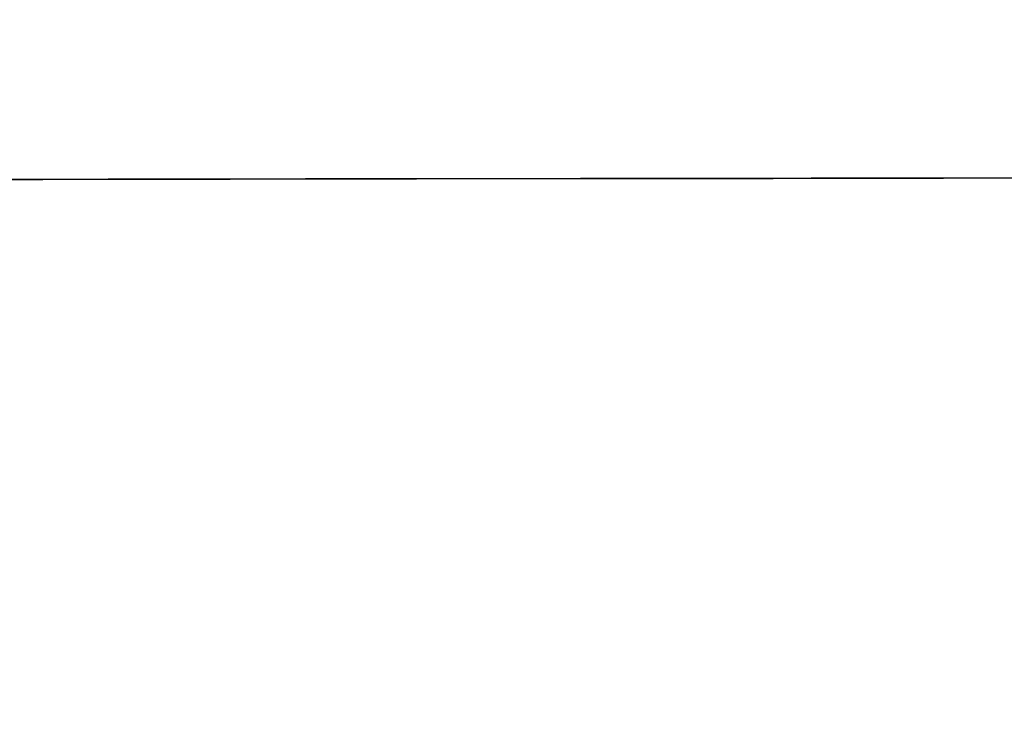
# Model space of a CAD drawing. Header units: millimetres. Extents: x -2852 to 102, y -106 to 97.
# Tile 221 of 256: x -411 to -390, y -12 to 3. Entities that reach past the tile are written whole.
import ezdxf

# ---------------------------------------------------------------- set-up
doc = ezdxf.new("R2010")
doc.units = ezdxf.units.MM
doc.header["$MEASUREMENT"] = 0
doc.layers.add('Predefinito', color=5, linetype='Continuous')

msp = doc.modelspace()

# ---------------------------------------------------------------- linework, layer by layer
at = {"layer": 'Predefinito', "extrusion": (-0.001367, 0.999999, 0)}
for points in [[(64.272, 1026.299), (114.855, 933.904), (131.997, 904.448), (149.724, 875.343), (169.253, 844.957), (190.093, 814.542), (200.992, 799.478), (212.179, 784.626), (223.646, 770.047), (235.446, 755.736), (247.449, 741.9), (259.829, 728.401), (272.338, 715.565), (278.747, 709.301), (285.266, 703.152), (291.702, 697.297), (298.249, 691.567), (304.909, 685.97), (311.688, 680.516), (318.347, 675.397), (325.123, 670.432), (332.018, 665.636), (339.035, 661.02), (345.91, 656.757), (352.902, 652.689), (360.013, 648.829), (367.24, 645.193), (374.335, 641.909), (381.535, 638.866), (385.173, 637.439), (388.837, 636.079), (392.525, 634.787), (396.238, 633.565), (400.428, 632.282), (404.645, 631.09), (408.887, 629.991), (413.15, 628.985), (417.184, 628.121), (421.235, 627.339), (425.301, 626.637), (429.381, 626.015), (433.444, 625.477), (437.517, 625.017), (441.597, 624.634), (445.685, 624.328), (449.777, 624.098), (453.873, 623.942), (457.972, 623.861), (462.071, 623.853), (470.244, 624.051), (478.406, 624.529), (486.547, 625.279), (494.66, 626.292), (502.73, 627.558), (510.756, 629.072), (518.735, 630.826), (526.659, 632.811), (534.488, 635.012), (542.253, 637.429), (549.95, 640.057), (557.573, 642.89), (565.032, 645.886), (572.41, 649.073), (579.705, 652.448), (586.913, 656.005), (593.875, 659.66), (600.745, 663.485), (607.519, 667.477), (614.191, 671.637), (620.341, 675.681), (626.394, 679.871), (632.344, 684.206), (638.185, 688.686), (645.582, 694.709), (652.775, 700.974), (656.585, 704.469), (660.331, 708.031), (664.013, 711.66), (667.63, 715.354), (674.543, 722.79), (681.203, 730.452), (687.557, 738.254), (693.673, 746.245), (699.554, 754.398), (705.219, 762.705), (710.715, 771.198), (716.021, 779.808), (721.257, 788.694), (726.337, 797.672), (736.107, 815.841), (791.425, 926.067), (803.138, 947.605), (815.813, 969.545), (839.302, 1007.397), (842.429, 1012.752), (843.86, 1015.323), (845.243, 1017.918), (846.485, 1020.37), (847.665, 1022.852), (848.653, 1025.096), (849.119, 1026.23), (849.565, 1027.372)], [(64.272, 1026.299), (114.855, 933.904), (131.997, 904.448), (149.724, 875.343), (169.253, 844.957), (190.093, 814.542), (200.992, 799.478), (212.179, 784.626), (223.646, 770.047), (235.446, 755.736), (247.449, 741.9), (259.829, 728.401), (272.338, 715.565), (278.747, 709.301), (285.266, 703.152), (291.702, 697.297), (298.249, 691.567), (304.909, 685.97), (311.688, 680.516), (318.347, 675.397), (325.123, 670.432), (332.018, 665.636), (339.035, 661.02), (345.91, 656.757), (352.902, 652.689), (360.013, 648.829), (367.24, 645.193), (374.335, 641.909), (381.535, 638.866), (385.173, 637.439), (388.837, 636.079), (392.525, 634.787), (396.238, 633.565), (400.428, 632.282), (404.645, 631.09), (408.887, 629.991), (413.15, 628.985), (417.184, 628.121), (421.235, 627.339), (425.301, 626.637), (429.381, 626.015), (433.444, 625.477), (437.517, 625.017), (441.597, 624.634), (445.685, 624.328), (449.777, 624.098), (453.873, 623.942), (457.972, 623.861), (462.071, 623.853), (470.244, 624.051), (478.406, 624.529), (486.547, 625.279), (494.66, 626.292), (502.73, 627.558), (510.756, 629.072), (518.735, 630.826), (526.659, 632.811), (534.488, 635.012), (542.253, 637.429), (549.95, 640.057), (557.573, 642.89), (565.032, 645.886), (572.41, 649.073), (579.705, 652.448), (586.913, 656.005), (593.875, 659.66), (600.745, 663.485), (607.519, 667.477), (614.191, 671.637), (620.341, 675.681), (626.394, 679.871), (632.344, 684.206), (638.185, 688.686), (645.582, 694.709), (652.775, 700.974), (656.585, 704.469), (660.331, 708.031), (664.013, 711.66), (667.63, 715.354), (674.543, 722.79), (681.203, 730.452), (687.557, 738.254), (693.673, 746.245), (699.554, 754.398), (705.219, 762.705), (710.715, 771.198), (716.021, 779.808), (721.257, 788.694), (726.337, 797.672), (736.107, 815.841), (791.425, 926.067), (803.138, 947.605), (815.813, 969.545), (839.302, 1007.397), (842.429, 1012.752), (843.86, 1015.323), (845.243, 1017.918), (846.485, 1020.37), (847.665, 1022.852), (848.653, 1025.096), (849.119, 1026.23), (849.565, 1027.372)], [(57.948, 1023.296), (108.593, 930.777), (125.793, 901.207), (143.591, 871.968), (163.214, 841.419), (184.171, 810.81), (195.139, 795.638), (206.404, 780.669), (217.96, 765.964), (229.86, 751.517), (241.976, 737.536), (254.485, 723.881), (267.139, 710.878), (273.629, 704.526), (280.235, 698.285), (286.762, 692.338), (293.407, 686.511), (300.173, 680.815), (307.066, 675.259), (313.845, 670.037), (320.75, 664.967), (327.784, 660.062), (334.95, 655.335), (341.982, 650.963), (349.143, 646.784), (356.435, 642.812), (363.858, 639.064), (371.156, 635.672), (378.573, 632.523), (382.326, 631.044), (386.108, 629.633), (389.918, 628.291), (393.756, 627.02), (398.09, 625.684), (402.453, 624.442), (406.839, 623.297), (411.248, 622.248), (415.418, 621.348), (419.605, 620.531), (423.806, 619.798), (428.02, 619.149), (432.216, 618.586), (436.42, 618.103), (440.632, 617.701), (444.848, 617.378), (449.069, 617.134), (453.292, 616.966), (457.516, 616.876), (461.739, 616.861), (470.154, 617.052), (478.552, 617.531), (486.923, 618.289), (495.259, 619.317), (503.545, 620.606), (511.782, 622.148), (519.964, 623.935), (528.086, 625.958), (536.107, 628.202), (544.059, 630.666), (551.938, 633.345), (559.739, 636.234), (567.369, 639.288), (574.915, 642.537), (582.375, 645.977), (589.745, 649.604), (596.864, 653.33), (603.889, 657.23), (610.816, 661.303), (617.641, 665.546), (623.934, 669.674), (630.13, 673.951), (636.223, 678.379), (642.209, 682.958), (649.793, 689.117), (657.17, 695.526), (661.077, 699.1), (664.919, 702.744), (668.695, 706.456), (672.403, 710.234), (679.487, 717.834), (686.307, 725.662), (692.807, 733.624), (699.057, 741.771), (705.058, 750.073), (710.831, 758.52), (716.422, 767.144), (721.811, 775.874), (727.119, 784.869), (732.261, 793.943), (742.124, 812.264), (797.421, 922.454), (809.049, 943.855), (821.615, 965.629), (845.1, 1003.476), (848.324, 1008.976), (851.271, 1014.359), (852.592, 1016.949), (853.866, 1019.604), (854.952, 1022.041), (855.472, 1023.29), (855.975, 1024.56)], [(57.948, 1023.296), (108.593, 930.777), (125.793, 901.207), (143.591, 871.968), (163.214, 841.419), (184.171, 810.81), (195.139, 795.638), (206.404, 780.669), (217.96, 765.964), (229.86, 751.517), (241.976, 737.536), (254.485, 723.881), (267.139, 710.878), (273.629, 704.526), (280.235, 698.285), (286.762, 692.338), (293.407, 686.511), (300.173, 680.815), (307.066, 675.259), (313.845, 670.037), (320.75, 664.967), (327.784, 660.062), (334.95, 655.335), (341.982, 650.963), (349.143, 646.784), (356.435, 642.812), (363.858, 639.064), (371.156, 635.672), (378.573, 632.523), (382.326, 631.044), (386.108, 629.633), (389.918, 628.291), (393.756, 627.02), (398.09, 625.684), (402.453, 624.442), (406.839, 623.297), (411.248, 622.248), (415.418, 621.348), (419.605, 620.531), (423.806, 619.798), (428.02, 619.149), (432.216, 618.586), (436.42, 618.103), (440.632, 617.701), (444.848, 617.378), (449.069, 617.134), (453.292, 616.966), (457.516, 616.876), (461.739, 616.861), (470.154, 617.052), (478.552, 617.531), (486.923, 618.289), (495.259, 619.317), (503.545, 620.606), (511.782, 622.148), (519.964, 623.935), (528.086, 625.958), (536.107, 628.202), (544.059, 630.666), (551.938, 633.345), (559.739, 636.234), (567.369, 639.288), (574.915, 642.537), (582.375, 645.977), (589.745, 649.604), (596.864, 653.33), (603.889, 657.23), (610.816, 661.303), (617.641, 665.546), (623.934, 669.674), (630.13, 673.951), (636.223, 678.379), (642.209, 682.958), (649.793, 689.117), (657.17, 695.526), (661.077, 699.1), (664.919, 702.744), (668.695, 706.456), (672.403, 710.234), (679.487, 717.834), (686.307, 725.662), (692.807, 733.624), (699.057, 741.771), (705.058, 750.073), (710.831, 758.52), (716.422, 767.144), (721.811, 775.874), (727.119, 784.869), (732.261, 793.943), (742.124, 812.264), (797.421, 922.454), (809.049, 943.855), (821.615, 965.629), (845.1, 1003.476), (848.324, 1008.976), (851.271, 1014.359), (852.592, 1016.949), (853.866, 1019.604), (854.952, 1022.041), (855.472, 1023.29), (855.975, 1024.56)], [(849.691, 1027.529), (849.25, 1026.387), (848.776, 1025.227), (847.734, 1022.851), (846.573, 1020.407), (845.305, 1017.901), (843.939, 1015.338), (842.485, 1012.724), (839.352, 1007.359), (811.833, 962.685), (799.482, 940.88), (788.035, 919.481), (738.069, 819.479), (728.276, 801.056), (718.13, 783.218), (712.87, 774.526), (707.454, 765.991), (701.86, 757.614), (696.067, 749.4), (690.051, 741.351), (683.791, 733.471), (677.263, 725.762), (670.445, 718.229), (663.316, 710.874), (659.627, 707.264), (655.852, 703.7), (651.987, 700.182), (648.031, 696.711), (643.979, 693.287), (639.83, 689.91), (633.941, 685.329), (627.868, 680.846), (621.618, 676.472), (615.201, 672.212), (608.623, 668.076), (601.891, 664.072), (595.015, 660.207), (588, 656.491), (580.856, 652.931), (573.589, 649.535), (566.207, 646.311), (558.719, 643.268), (551.131, 640.414), (543.451, 637.756), (535.687, 635.304), (527.846, 633.065), (519.937, 631.047), (511.966, 629.258), (503.942, 627.707), (495.872, 626.402), (487.764, 625.351), (479.625, 624.561), (471.464, 624.042), (463.287, 623.802), (459.195, 623.788), (455.103, 623.847), (451.01, 623.98), (446.918, 624.188), (442.829, 624.471), (438.742, 624.831), (434.659, 625.268), (430.581, 625.785), (426.508, 626.381), (422.443, 627.058), (418.385, 627.816), (414.335, 628.658), (410.296, 629.583), (406.266, 630.593), (402.249, 631.69), (398.243, 632.873), (394.569, 634.039), (390.906, 635.278), (387.255, 636.59), (383.615, 637.973), (379.988, 639.427), (376.372, 640.95), (369.177, 644.199), (362.032, 647.713), (354.937, 651.484), (347.894, 655.503), (340.903, 659.761), (333.966, 664.252), (327.084, 668.966), (320.256, 673.895), (313.486, 679.031), (306.773, 684.365), (300.118, 689.89), (293.523, 695.597), (286.989, 701.478), (280.516, 707.524), (274.106, 713.727), (261.477, 726.573), (249.111, 739.949), (237.015, 753.788), (225.197, 768.025), (213.667, 782.594), (202.431, 797.427), (191.497, 812.46), (170.571, 842.859), (150.952, 873.26), (132.705, 903.136), (115.895, 931.956), (64.308, 1026.1)], [(849.691, 1027.529), (849.25, 1026.387), (848.776, 1025.227), (847.734, 1022.851), (846.573, 1020.407), (845.305, 1017.901), (843.939, 1015.338), (842.485, 1012.724), (839.352, 1007.359), (811.833, 962.685), (799.482, 940.88), (788.035, 919.481), (738.069, 819.479), (728.276, 801.056), (718.13, 783.218), (712.87, 774.526), (707.454, 765.991), (701.86, 757.614), (696.067, 749.4), (690.051, 741.351), (683.791, 733.471), (677.263, 725.762), (670.445, 718.229), (663.316, 710.874), (659.627, 707.264), (655.852, 703.7), (651.987, 700.182), (648.031, 696.711), (643.979, 693.287), (639.83, 689.91), (633.941, 685.329), (627.868, 680.846), (621.618, 676.472), (615.201, 672.212), (608.623, 668.076), (601.891, 664.072), (595.015, 660.207), (588, 656.491), (580.856, 652.931), (573.589, 649.535), (566.207, 646.311), (558.719, 643.268), (551.131, 640.414), (543.451, 637.756), (535.687, 635.304), (527.846, 633.065), (519.937, 631.047), (511.966, 629.258), (503.942, 627.707), (495.872, 626.402), (487.764, 625.351), (479.625, 624.561), (471.464, 624.042), (463.287, 623.802), (459.195, 623.788), (455.103, 623.847), (451.01, 623.98), (446.918, 624.188), (442.829, 624.471), (438.742, 624.831), (434.659, 625.268), (430.581, 625.785), (426.508, 626.381), (422.443, 627.058), (418.385, 627.816), (414.335, 628.658), (410.296, 629.583), (406.266, 630.593), (402.249, 631.69), (398.243, 632.873), (394.569, 634.039), (390.906, 635.278), (387.255, 636.59), (383.615, 637.973), (379.988, 639.427), (376.372, 640.95), (369.177, 644.199), (362.032, 647.713), (354.937, 651.484), (347.894, 655.503), (340.903, 659.761), (333.966, 664.252), (327.084, 668.966), (320.256, 673.895), (313.486, 679.031), (306.773, 684.365), (300.118, 689.89), (293.523, 695.597), (286.989, 701.478), (280.516, 707.524), (274.106, 713.727), (261.477, 726.573), (249.111, 739.949), (237.015, 753.788), (225.197, 768.025), (213.667, 782.594), (202.431, 797.427), (191.497, 812.46), (170.571, 842.859), (150.952, 873.26), (132.705, 903.136), (115.895, 931.956), (64.308, 1026.1)], [(70.595, 1029.301), (121.118, 937.031), (138.202, 907.69), (155.856, 878.718), (175.293, 848.496), (196.016, 818.274), (206.845, 803.318), (217.953, 788.583), (229.332, 774.129), (241.031, 759.954), (252.923, 746.264), (265.174, 732.922), (277.537, 720.252), (283.865, 714.077), (290.297, 708.019), (296.642, 702.257), (303.091, 696.622), (309.645, 691.124), (316.31, 685.773), (322.85, 680.757), (329.497, 675.898), (336.253, 671.21), (343.119, 666.705), (349.838, 662.552), (356.661, 658.594), (363.59, 654.846), (370.622, 651.322), (377.513, 648.146), (384.496, 645.208), (388.02, 643.834), (391.566, 642.525), (395.133, 641.283), (398.721, 640.11), (402.767, 638.88), (406.838, 637.738), (410.934, 636.685), (415.053, 635.721), (418.95, 634.895), (422.865, 634.146), (426.796, 633.475), (430.741, 632.882), (434.672, 632.369), (438.613, 631.931), (442.563, 631.567), (446.521, 631.278), (450.485, 631.062), (454.455, 630.918), (458.428, 630.846), (462.403, 630.845), (470.334, 631.051), (478.259, 631.528), (486.171, 632.269), (494.061, 633.266), (501.914, 634.511), (509.731, 635.997), (517.505, 637.717), (525.231, 639.664), (532.869, 641.822), (540.447, 644.192), (547.962, 646.769), (555.408, 649.547), (562.695, 652.485), (569.905, 655.61), (577.035, 658.918), (584.081, 662.407), (590.887, 665.99), (597.602, 669.739), (604.222, 673.652), (610.741, 677.728), (616.749, 681.689), (622.658, 685.791), (628.465, 690.033), (634.162, 694.414), (641.371, 700.301), (648.381, 706.423), (652.093, 709.837), (655.743, 713.318), (659.332, 716.865), (662.858, 720.475), (669.599, 727.746), (676.099, 735.243), (682.307, 742.884), (688.289, 750.719), (694.05, 758.723), (699.608, 766.89), (705.008, 775.252), (710.231, 783.742), (715.395, 792.519), (720.413, 801.401), (730.09, 819.418), (785.429, 929.679), (797.228, 951.356), (810.011, 973.46), (833.503, 1011.318), (836.534, 1016.527), (837.904, 1019.002), (839.216, 1021.478), (840.378, 1023.791), (841.464, 1026.099), (842.355, 1028.15), (842.767, 1029.17), (843.154, 1030.183)], [(70.595, 1029.301), (121.118, 937.031), (138.202, 907.69), (155.856, 878.718), (175.293, 848.496), (196.016, 818.274), (206.845, 803.318), (217.953, 788.583), (229.332, 774.129), (241.031, 759.954), (252.923, 746.264), (265.174, 732.922), (277.537, 720.252), (283.865, 714.077), (290.297, 708.019), (296.642, 702.257), (303.091, 696.622), (309.645, 691.124), (316.31, 685.773), (322.85, 680.757), (329.497, 675.898), (336.253, 671.21), (343.119, 666.705), (349.838, 662.552), (356.661, 658.594), (363.59, 654.846), (370.622, 651.322), (377.513, 648.146), (384.496, 645.208), (388.02, 643.834), (391.566, 642.525), (395.133, 641.283), (398.721, 640.11), (402.767, 638.88), (406.838, 637.738), (410.934, 636.685), (415.053, 635.721), (418.95, 634.895), (422.865, 634.146), (426.796, 633.475), (430.741, 632.882), (434.672, 632.369), (438.613, 631.931), (442.563, 631.567), (446.521, 631.278), (450.485, 631.062), (454.455, 630.918), (458.428, 630.846), (462.403, 630.845), (470.334, 631.051), (478.259, 631.528), (486.171, 632.269), (494.061, 633.266), (501.914, 634.511), (509.731, 635.997), (517.505, 637.717), (525.231, 639.664), (532.869, 641.822), (540.447, 644.192), (547.962, 646.769), (555.408, 649.547), (562.695, 652.485), (569.905, 655.61), (577.035, 658.918), (584.081, 662.407), (590.887, 665.99), (597.602, 669.739), (604.222, 673.652), (610.741, 677.728), (616.749, 681.689), (622.658, 685.791), (628.465, 690.033), (634.162, 694.414), (641.371, 700.301), (648.381, 706.423), (652.093, 709.837), (655.743, 713.318), (659.332, 716.865), (662.858, 720.475), (669.599, 727.746), (676.099, 735.243), (682.307, 742.884), (688.289, 750.719), (694.05, 758.723), (699.608, 766.89), (705.008, 775.252), (710.231, 783.742), (715.395, 792.519), (720.413, 801.401), (730.09, 819.418), (785.429, 929.679), (797.228, 951.356), (810.011, 973.46), (833.503, 1011.318), (836.534, 1016.527), (837.904, 1019.002), (839.216, 1021.478), (840.378, 1023.791), (841.464, 1026.099), (842.355, 1028.15), (842.767, 1029.17), (843.154, 1030.183)], [(64.272, 1026.299), (114.855, 933.904), (131.997, 904.448), (149.724, 875.343), (169.253, 844.957), (190.093, 814.542), (200.992, 799.478), (212.179, 784.626), (223.646, 770.047), (235.446, 755.736), (247.449, 741.9), (259.829, 728.401), (272.338, 715.565), (278.747, 709.301), (285.266, 703.152), (291.702, 697.297), (298.249, 691.567), (304.909, 685.97), (311.688, 680.516), (318.347, 675.397), (325.123, 670.432), (332.018, 665.636), (339.035, 661.02), (345.91, 656.757), (352.902, 652.689), (360.013, 648.829), (367.24, 645.193), (374.335, 641.909), (381.535, 638.866), (385.173, 637.439), (388.837, 636.079), (392.525, 634.787), (396.238, 633.565), (400.428, 632.282), (404.645, 631.09), (408.887, 629.991), (413.15, 628.985), (417.184, 628.121), (421.235, 627.339), (425.301, 626.637), (429.381, 626.015), (433.444, 625.477), (437.517, 625.017), (441.597, 624.634), (445.685, 624.328), (449.777, 624.098), (453.873, 623.942), (457.972, 623.861), (462.071, 623.853), (470.244, 624.051), (478.406, 624.529), (486.547, 625.279), (494.66, 626.292), (502.73, 627.558), (510.756, 629.072), (518.735, 630.826), (526.659, 632.811), (534.488, 635.012), (542.253, 637.429), (549.95, 640.057), (557.573, 642.89), (565.032, 645.886), (572.41, 649.073), (579.705, 652.448), (586.913, 656.005), (593.875, 659.66), (600.745, 663.485), (607.519, 667.477), (614.191, 671.637), (620.341, 675.681), (626.394, 679.871), (632.344, 684.206), (638.185, 688.686), (645.582, 694.709), (652.775, 700.974), (656.585, 704.469), (660.331, 708.031), (664.013, 711.66), (667.63, 715.354), (674.543, 722.79), (681.203, 730.452), (687.557, 738.254), (693.673, 746.245), (699.554, 754.398), (705.219, 762.705), (710.715, 771.198), (716.021, 779.808), (721.257, 788.694), (726.337, 797.672), (736.107, 815.841), (791.425, 926.067), (803.138, 947.605), (815.813, 969.545), (839.302, 1007.397), (842.429, 1012.752), (843.86, 1015.323), (845.243, 1017.918), (846.485, 1020.37), (847.665, 1022.852), (848.653, 1025.096), (849.119, 1026.23), (849.565, 1027.372)], [(64.272, 1026.299), (114.855, 933.904), (131.997, 904.448), (149.724, 875.343), (169.253, 844.957), (190.093, 814.542), (200.992, 799.478), (212.179, 784.626), (223.646, 770.047), (235.446, 755.736), (247.449, 741.9), (259.829, 728.401), (272.338, 715.565), (278.747, 709.301), (285.266, 703.152), (291.702, 697.297), (298.249, 691.567), (304.909, 685.97), (311.688, 680.516), (318.347, 675.397), (325.123, 670.432), (332.018, 665.636), (339.035, 661.02), (345.91, 656.757), (352.902, 652.689), (360.013, 648.829), (367.24, 645.193), (374.335, 641.909), (381.535, 638.866), (385.173, 637.439), (388.837, 636.079), (392.525, 634.787), (396.238, 633.565), (400.428, 632.282), (404.645, 631.09), (408.887, 629.991), (413.15, 628.985), (417.184, 628.121), (421.235, 627.339), (425.301, 626.637), (429.381, 626.015), (433.444, 625.477), (437.517, 625.017), (441.597, 624.634), (445.685, 624.328), (449.777, 624.098), (453.873, 623.942), (457.972, 623.861), (462.071, 623.853), (470.244, 624.051), (478.406, 624.529), (486.547, 625.279), (494.66, 626.292), (502.73, 627.558), (510.756, 629.072), (518.735, 630.826), (526.659, 632.811), (534.488, 635.012), (542.253, 637.429), (549.95, 640.057), (557.573, 642.89), (565.032, 645.886), (572.41, 649.073), (579.705, 652.448), (586.913, 656.005), (593.875, 659.66), (600.745, 663.485), (607.519, 667.477), (614.191, 671.637), (620.341, 675.681), (626.394, 679.871), (632.344, 684.206), (638.185, 688.686), (645.582, 694.709), (652.775, 700.974), (656.585, 704.469), (660.331, 708.031), (664.013, 711.66), (667.63, 715.354), (674.543, 722.79), (681.203, 730.452), (687.557, 738.254), (693.673, 746.245), (699.554, 754.398), (705.219, 762.705), (710.715, 771.198), (716.021, 779.808), (721.257, 788.694), (726.337, 797.672), (736.107, 815.841), (791.425, 926.067), (803.138, 947.605), (815.813, 969.545), (839.302, 1007.397), (842.429, 1012.752), (843.86, 1015.323), (845.243, 1017.918), (846.485, 1020.37), (847.665, 1022.852), (848.653, 1025.096), (849.119, 1026.23), (849.565, 1027.372)]]:
    msp.add_lwpolyline(points, dxfattribs=at)
at = {"layer": 'Predefinito', "extrusion": (0.949673, 0.001298, 0.31324)}
msp.add_lwpolyline([(-4.033, 719.081), (-3.878, 719.083), (-3.721, 719.088), (-3.563, 719.097), (-3.404, 719.109), (-3.244, 719.125), (-3.083, 719.146), (-2.922, 719.17), (-2.76, 719.198), (-2.597, 719.23), (-2.434, 719.266), (-2.271, 719.306), (-2.107, 719.351), (-1.944, 719.4), (-1.781, 719.453), (-1.619, 719.511), (-1.457, 719.572), (-1.295, 719.638), (-1.135, 719.709), (-0.976, 719.784), (-0.818, 719.863), (-0.662, 719.946), (-0.507, 720.034), (-0.354, 720.126), (-0.203, 720.222), (-0.054, 720.322), (0.093, 720.426), (0.237, 720.534), (0.379, 720.646), (0.518, 720.762), (0.654, 720.882), (0.787, 721.005), (0.916, 721.131), (1.043, 721.261), (1.166, 721.394), (1.285, 721.53), (1.401, 721.669), (1.513, 721.81), (1.621, 721.955), (1.726, 722.101), (1.826, 722.25), (1.922, 722.401), (2.014, 722.555), (2.101, 722.709), (2.185, 722.866), (2.264, 723.024), (2.339, 723.183), (2.409, 723.343), (2.475, 723.504), (2.537, 723.666), (2.594, 723.829), (2.648, 723.992), (2.696, 724.155), (2.741, 724.318), (2.781, 724.481), (2.818, 724.644), (2.85, 724.807), (2.878, 724.969), (2.902, 725.131), (2.922, 725.292), (2.938, 725.452), (2.951, 725.611), (2.96, 725.769), (2.965, 725.925), (2.967, 726.081), (2.965, 726.236), (2.96, 726.393), (2.951, 726.551), (2.938, 726.71), (2.922, 726.87), (2.902, 727.031), (2.878, 727.192), (2.85, 727.355), (2.818, 727.517), (2.781, 727.68), (2.741, 727.844), (2.696, 728.007), (2.648, 728.17), (2.594, 728.333), (2.537, 728.496), (2.475, 728.658), (2.409, 728.819), (2.339, 728.979), (2.264, 729.138), (2.185, 729.296), (2.101, 729.452), (2.014, 729.607), (1.922, 729.76), (1.826, 729.911), (1.726, 730.06), (1.621, 730.207), (1.513, 730.351), (1.401, 730.493), (1.285, 730.632), (1.166, 730.768), (1.043, 730.901), (0.916, 731.031), (0.787, 731.157), (0.654, 731.28), (0.518, 731.4), (0.379, 731.515), (0.237, 731.627), (0.093, 731.735), (-0.054, 731.84), (-0.203, 731.94), (-0.354, 732.036), (-0.507, 732.128), (-0.662, 732.215), (-0.818, 732.299), (-0.976, 732.378), (-1.135, 732.453), (-1.295, 732.523), (-1.457, 732.589), (-1.619, 732.651), (-1.781, 732.709), (-1.944, 732.762), (-2.107, 732.811), (-2.271, 732.855), (-2.434, 732.896), (-2.597, 732.932), (-2.76, 732.964), (-2.922, 732.992), (-3.083, 733.016), (-3.244, 733.036), (-3.404, 733.053), (-3.563, 733.065), (-3.721, 733.074), (-3.878, 733.079), (-4.033, 733.081), (-4.189, 733.079), (-4.345, 733.074), (-4.503, 733.065), (-4.662, 733.053), (-4.822, 733.036), (-4.983, 733.016), (-5.145, 732.992), (-5.307, 732.964), (-5.47, 732.932), (-5.633, 732.896), (-5.796, 732.855), (-5.959, 732.811), (-6.123, 732.762), (-6.286, 732.709), (-6.448, 732.651), (-6.61, 732.589), (-6.771, 732.523), (-6.931, 732.453), (-7.091, 732.378), (-7.248, 732.299), (-7.405, 732.215), (-7.56, 732.128), (-7.713, 732.036), (-7.864, 731.94), (-8.013, 731.84), (-8.159, 731.735), (-8.304, 731.627), (-8.445, 731.515), (-8.584, 731.4), (-8.72, 731.28), (-8.853, 731.157), (-8.983, 731.031), (-9.11, 730.901), (-9.233, 730.768), (-9.352, 730.632), (-9.468, 730.493), (-9.58, 730.351), (-9.688, 730.207), (-9.792, 730.06), (-9.892, 729.911), (-9.988, 729.76), (-10.08, 729.607), (-10.168, 729.452), (-10.251, 729.296), (-10.33, 729.138), (-10.405, 728.979), (-10.476, 728.819), (-10.542, 728.658), (-10.604, 728.496), (-10.661, 728.333), (-10.714, 728.17), (-10.763, 728.007), (-10.808, 727.844), (-10.848, 727.68), (-10.884, 727.517), (-10.916, 727.355), (-10.945, 727.192), (-10.969, 727.031), (-10.989, 726.87), (-11.005, 726.71), (-11.018, 726.551), (-11.026, 726.393), (-11.032, 726.236), (-11.033, 726.081), (-11.032, 725.925), (-11.026, 725.769), (-11.018, 725.611), (-11.005, 725.452), (-10.989, 725.292), (-10.969, 725.131), (-10.945, 724.969), (-10.916, 724.807), (-10.884, 724.644), (-10.848, 724.481), (-10.808, 724.318), (-10.763, 724.155), (-10.714, 723.992), (-10.661, 723.829), (-10.604, 723.666), (-10.542, 723.504), (-10.476, 723.343), (-10.405, 723.183), (-10.33, 723.024), (-10.251, 722.866), (-10.168, 722.709), (-10.08, 722.555), (-9.988, 722.401), (-9.892, 722.25), (-9.792, 722.101), (-9.688, 721.955), (-9.58, 721.81), (-9.468, 721.669), (-9.352, 721.53), (-9.233, 721.394), (-9.11, 721.261), (-8.983, 721.131), (-8.853, 721.005), (-8.72, 720.882), (-8.584, 720.762), (-8.445, 720.646), (-8.304, 720.534), (-8.159, 720.426), (-8.013, 720.322), (-7.864, 720.222), (-7.713, 720.126), (-7.56, 720.034), (-7.405, 719.946), (-7.248, 719.863), (-7.091, 719.784), (-6.931, 719.709), (-6.771, 719.638), (-6.61, 719.572), (-6.448, 719.511), (-6.286, 719.453), (-6.123, 719.4), (-5.959, 719.351), (-5.796, 719.306), (-5.633, 719.266), (-5.47, 719.23), (-5.307, 719.198), (-5.145, 719.17), (-4.983, 719.146), (-4.822, 719.125), (-4.662, 719.109), (-4.503, 719.097), (-4.345, 719.088), (-4.189, 719.083), (-4.033, 719.081)], dxfattribs=at)
msp.add_lwpolyline([(-4.033, 719.081), (-3.878, 719.083), (-3.721, 719.088), (-3.563, 719.097), (-3.404, 719.109), (-3.244, 719.125), (-3.083, 719.146), (-2.922, 719.17), (-2.76, 719.198), (-2.597, 719.23), (-2.434, 719.266), (-2.271, 719.306), (-2.107, 719.351), (-1.944, 719.4), (-1.781, 719.453), (-1.619, 719.511), (-1.457, 719.572), (-1.295, 719.638), (-1.135, 719.709), (-0.976, 719.784), (-0.818, 719.863), (-0.662, 719.946), (-0.507, 720.034), (-0.354, 720.126), (-0.203, 720.222), (-0.054, 720.322), (0.093, 720.426), (0.237, 720.534), (0.379, 720.646), (0.518, 720.762), (0.654, 720.882), (0.787, 721.005), (0.916, 721.131), (1.043, 721.261), (1.166, 721.394), (1.285, 721.53), (1.401, 721.669), (1.513, 721.81), (1.621, 721.955), (1.726, 722.101), (1.826, 722.25), (1.922, 722.401), (2.014, 722.555), (2.101, 722.709), (2.185, 722.866), (2.264, 723.024), (2.339, 723.183), (2.409, 723.343), (2.475, 723.504), (2.537, 723.666), (2.594, 723.829), (2.648, 723.992), (2.696, 724.155), (2.741, 724.318), (2.781, 724.481), (2.818, 724.644), (2.85, 724.807), (2.878, 724.969), (2.902, 725.131), (2.922, 725.292), (2.938, 725.452), (2.951, 725.611), (2.96, 725.769), (2.965, 725.925), (2.967, 726.081), (2.965, 726.236), (2.96, 726.393), (2.951, 726.551), (2.938, 726.71), (2.922, 726.87), (2.902, 727.031), (2.878, 727.192), (2.85, 727.355), (2.818, 727.517), (2.781, 727.68), (2.741, 727.844), (2.696, 728.007), (2.648, 728.17), (2.594, 728.333), (2.537, 728.496), (2.475, 728.658), (2.409, 728.819), (2.339, 728.979), (2.264, 729.138), (2.185, 729.296), (2.101, 729.452), (2.014, 729.607), (1.922, 729.76), (1.826, 729.911), (1.726, 730.06), (1.621, 730.207), (1.513, 730.351), (1.401, 730.493), (1.285, 730.632), (1.166, 730.768), (1.043, 730.901), (0.916, 731.031), (0.787, 731.157), (0.654, 731.28), (0.518, 731.4), (0.379, 731.515), (0.237, 731.627), (0.093, 731.735), (-0.054, 731.84), (-0.203, 731.94), (-0.354, 732.036), (-0.507, 732.128), (-0.662, 732.215), (-0.818, 732.299), (-0.976, 732.378), (-1.135, 732.453), (-1.295, 732.523), (-1.457, 732.589), (-1.619, 732.651), (-1.781, 732.709), (-1.944, 732.762), (-2.107, 732.811), (-2.271, 732.855), (-2.434, 732.896), (-2.597, 732.932), (-2.76, 732.964), (-2.922, 732.992), (-3.083, 733.016), (-3.244, 733.036), (-3.404, 733.053), (-3.563, 733.065), (-3.721, 733.074), (-3.878, 733.079), (-4.033, 733.081), (-4.189, 733.079), (-4.345, 733.074), (-4.503, 733.065), (-4.662, 733.053), (-4.822, 733.036), (-4.983, 733.016), (-5.145, 732.992), (-5.307, 732.964), (-5.47, 732.932), (-5.633, 732.896), (-5.796, 732.855), (-5.959, 732.811), (-6.123, 732.762), (-6.286, 732.709), (-6.448, 732.651), (-6.61, 732.589), (-6.771, 732.523), (-6.931, 732.453), (-7.091, 732.378), (-7.248, 732.299), (-7.405, 732.215), (-7.56, 732.128), (-7.713, 732.036), (-7.864, 731.94), (-8.013, 731.84), (-8.159, 731.735), (-8.304, 731.627), (-8.445, 731.515), (-8.584, 731.4), (-8.72, 731.28), (-8.853, 731.157), (-8.983, 731.031), (-9.11, 730.901), (-9.233, 730.768), (-9.352, 730.632), (-9.468, 730.493), (-9.58, 730.351), (-9.688, 730.207), (-9.792, 730.06), (-9.892, 729.911), (-9.988, 729.76), (-10.08, 729.607), (-10.168, 729.452), (-10.251, 729.296), (-10.33, 729.138), (-10.405, 728.979), (-10.476, 728.819), (-10.542, 728.658), (-10.604, 728.496), (-10.661, 728.333), (-10.714, 728.17), (-10.763, 728.007), (-10.808, 727.844), (-10.848, 727.68), (-10.884, 727.517), (-10.916, 727.355), (-10.945, 727.192), (-10.969, 727.031), (-10.989, 726.87), (-11.005, 726.71), (-11.018, 726.551), (-11.026, 726.393), (-11.032, 726.236), (-11.033, 726.081), (-11.032, 725.925), (-11.026, 725.769), (-11.018, 725.611), (-11.005, 725.452), (-10.989, 725.292), (-10.969, 725.131), (-10.945, 724.969), (-10.916, 724.807), (-10.884, 724.644), (-10.848, 724.481), (-10.808, 724.318), (-10.763, 724.155), (-10.714, 723.992), (-10.661, 723.829), (-10.604, 723.666), (-10.542, 723.504), (-10.476, 723.343), (-10.405, 723.183), (-10.33, 723.024), (-10.251, 722.866), (-10.168, 722.709), (-10.08, 722.555), (-9.988, 722.401), (-9.892, 722.25), (-9.792, 722.101), (-9.688, 721.955), (-9.58, 721.81), (-9.468, 721.669), (-9.352, 721.53), (-9.233, 721.394), (-9.11, 721.261), (-8.983, 721.131), (-8.853, 721.005), (-8.72, 720.882), (-8.584, 720.762), (-8.445, 720.646), (-8.304, 720.534), (-8.159, 720.426), (-8.013, 720.322), (-7.864, 720.222), (-7.713, 720.126), (-7.56, 720.034), (-7.405, 719.946), (-7.248, 719.863), (-7.091, 719.784), (-6.931, 719.709), (-6.771, 719.638), (-6.61, 719.572), (-6.448, 719.511), (-6.286, 719.453), (-6.123, 719.4), (-5.959, 719.351), (-5.796, 719.306), (-5.633, 719.266), (-5.47, 719.23), (-5.307, 719.198), (-5.145, 719.17), (-4.983, 719.146), (-4.822, 719.125), (-4.662, 719.109), (-4.503, 719.097), (-4.345, 719.088), (-4.189, 719.083), (-4.033, 719.081)], dxfattribs=at)
at = {"layer": 'Predefinito', "extrusion": (0.935006, 0.001278, 0.354631)}
msp.add_lwpolyline([(-4.033, 725.906), (-3.878, 725.908), (-3.721, 725.913), (-3.563, 725.922), (-3.404, 725.934), (-3.244, 725.951), (-3.083, 725.971), (-2.922, 725.995), (-2.76, 726.023), (-2.597, 726.055), (-2.434, 726.091), (-2.271, 726.132), (-2.107, 726.176), (-1.944, 726.225), (-1.781, 726.278), (-1.619, 726.336), (-1.457, 726.397), (-1.295, 726.464), (-1.135, 726.534), (-0.976, 726.609), (-0.818, 726.688), (-0.662, 726.771), (-0.507, 726.859), (-0.354, 726.951), (-0.203, 727.047), (-0.054, 727.147), (0.093, 727.251), (0.237, 727.359), (0.379, 727.471), (0.518, 727.587), (0.654, 727.707), (0.787, 727.83), (0.916, 727.956), (1.043, 728.086), (1.166, 728.219), (1.285, 728.355), (1.401, 728.494), (1.513, 728.636), (1.621, 728.78), (1.726, 728.926), (1.826, 729.075), (1.922, 729.227), (2.014, 729.38), (2.101, 729.534), (2.185, 729.691), (2.264, 729.849), (2.339, 730.008), (2.409, 730.168), (2.475, 730.329), (2.537, 730.491), (2.594, 730.654), (2.648, 730.817), (2.696, 730.98), (2.741, 731.143), (2.781, 731.306), (2.818, 731.469), (2.85, 731.632), (2.878, 731.794), (2.902, 731.956), (2.922, 732.117), (2.938, 732.277), (2.951, 732.436), (2.96, 732.594), (2.965, 732.751), (2.967, 732.906), (2.965, 733.061), (2.96, 733.218), (2.951, 733.376), (2.938, 733.535), (2.922, 733.695), (2.902, 733.856), (2.878, 734.017), (2.85, 734.18), (2.818, 734.342), (2.781, 734.505), (2.741, 734.669), (2.696, 734.832), (2.648, 734.995), (2.594, 735.158), (2.537, 735.321), (2.475, 735.483), (2.409, 735.644), (2.339, 735.804), (2.264, 735.963), (2.185, 736.121), (2.101, 736.277), (2.014, 736.432), (1.922, 736.585), (1.826, 736.736), (1.726, 736.885), (1.621, 737.032), (1.513, 737.176), (1.401, 737.318), (1.285, 737.457), (1.166, 737.593), (1.043, 737.726), (0.916, 737.856), (0.787, 737.982), (0.654, 738.105), (0.518, 738.225), (0.379, 738.34), (0.237, 738.452), (0.093, 738.561), (-0.054, 738.665), (-0.203, 738.765), (-0.354, 738.861), (-0.507, 738.953), (-0.662, 739.04), (-0.818, 739.124), (-0.976, 739.203), (-1.135, 739.278), (-1.295, 739.348), (-1.457, 739.414), (-1.619, 739.476), (-1.781, 739.534), (-1.944, 739.587), (-2.107, 739.636), (-2.271, 739.68), (-2.434, 739.721), (-2.597, 739.757), (-2.76, 739.789), (-2.922, 739.817), (-3.083, 739.841), (-3.244, 739.861), (-3.404, 739.878), (-3.563, 739.89), (-3.721, 739.899), (-3.878, 739.904), (-4.033, 739.906), (-4.189, 739.904), (-4.345, 739.899), (-4.503, 739.89), (-4.662, 739.878), (-4.822, 739.861), (-4.983, 739.841), (-5.145, 739.817), (-5.307, 739.789), (-5.47, 739.757), (-5.633, 739.721), (-5.796, 739.68), (-5.959, 739.636), (-6.123, 739.587), (-6.286, 739.534), (-6.448, 739.476), (-6.61, 739.414), (-6.771, 739.348), (-6.931, 739.278), (-7.091, 739.203), (-7.248, 739.124), (-7.405, 739.04), (-7.56, 738.953), (-7.713, 738.861), (-7.864, 738.765), (-8.013, 738.665), (-8.159, 738.561), (-8.304, 738.452), (-8.445, 738.34), (-8.584, 738.225), (-8.72, 738.105), (-8.853, 737.982), (-8.983, 737.856), (-9.11, 737.726), (-9.233, 737.593), (-9.352, 737.457), (-9.468, 737.318), (-9.58, 737.176), (-9.688, 737.032), (-9.792, 736.885), (-9.892, 736.736), (-9.988, 736.585), (-10.08, 736.432), (-10.168, 736.277), (-10.251, 736.121), (-10.33, 735.963), (-10.405, 735.804), (-10.476, 735.644), (-10.542, 735.483), (-10.604, 735.321), (-10.661, 735.158), (-10.714, 734.995), (-10.763, 734.832), (-10.808, 734.669), (-10.848, 734.505), (-10.884, 734.342), (-10.916, 734.18), (-10.945, 734.017), (-10.969, 733.856), (-10.989, 733.695), (-11.005, 733.535), (-11.018, 733.376), (-11.026, 733.218), (-11.032, 733.061), (-11.033, 732.906), (-11.032, 732.751), (-11.026, 732.594), (-11.018, 732.436), (-11.005, 732.277), (-10.989, 732.117), (-10.969, 731.956), (-10.945, 731.794), (-10.916, 731.632), (-10.884, 731.469), (-10.848, 731.306), (-10.808, 731.143), (-10.763, 730.98), (-10.714, 730.817), (-10.661, 730.654), (-10.604, 730.491), (-10.542, 730.329), (-10.476, 730.168), (-10.405, 730.008), (-10.33, 729.849), (-10.251, 729.691), (-10.168, 729.534), (-10.08, 729.38), (-9.988, 729.227), (-9.892, 729.075), (-9.792, 728.926), (-9.688, 728.78), (-9.58, 728.636), (-9.468, 728.494), (-9.352, 728.355), (-9.233, 728.219), (-9.11, 728.086), (-8.983, 727.956), (-8.853, 727.83), (-8.72, 727.707), (-8.584, 727.587), (-8.445, 727.471), (-8.304, 727.359), (-8.159, 727.251), (-8.013, 727.147), (-7.864, 727.047), (-7.713, 726.951), (-7.56, 726.859), (-7.405, 726.771), (-7.248, 726.688), (-7.091, 726.609), (-6.931, 726.534), (-6.771, 726.464), (-6.61, 726.397), (-6.448, 726.336), (-6.286, 726.278), (-6.123, 726.225), (-5.959, 726.176), (-5.796, 726.132), (-5.633, 726.091), (-5.47, 726.055), (-5.307, 726.023), (-5.145, 725.995), (-4.983, 725.971), (-4.822, 725.951), (-4.662, 725.934), (-4.503, 725.922), (-4.345, 725.913), (-4.189, 725.908), (-4.033, 725.906)], dxfattribs=at)
msp.add_lwpolyline([(-4.033, 725.906), (-3.878, 725.908), (-3.721, 725.913), (-3.563, 725.922), (-3.404, 725.934), (-3.244, 725.951), (-3.083, 725.971), (-2.922, 725.995), (-2.76, 726.023), (-2.597, 726.055), (-2.434, 726.091), (-2.271, 726.132), (-2.107, 726.176), (-1.944, 726.225), (-1.781, 726.278), (-1.619, 726.336), (-1.457, 726.397), (-1.295, 726.464), (-1.135, 726.534), (-0.976, 726.609), (-0.818, 726.688), (-0.662, 726.771), (-0.507, 726.859), (-0.354, 726.951), (-0.203, 727.047), (-0.054, 727.147), (0.093, 727.251), (0.237, 727.359), (0.379, 727.471), (0.518, 727.587), (0.654, 727.707), (0.787, 727.83), (0.916, 727.956), (1.043, 728.086), (1.166, 728.219), (1.285, 728.355), (1.401, 728.494), (1.513, 728.636), (1.621, 728.78), (1.726, 728.926), (1.826, 729.075), (1.922, 729.227), (2.014, 729.38), (2.101, 729.534), (2.185, 729.691), (2.264, 729.849), (2.339, 730.008), (2.409, 730.168), (2.475, 730.329), (2.537, 730.491), (2.594, 730.654), (2.648, 730.817), (2.696, 730.98), (2.741, 731.143), (2.781, 731.306), (2.818, 731.469), (2.85, 731.632), (2.878, 731.794), (2.902, 731.956), (2.922, 732.117), (2.938, 732.277), (2.951, 732.436), (2.96, 732.594), (2.965, 732.751), (2.967, 732.906), (2.965, 733.061), (2.96, 733.218), (2.951, 733.376), (2.938, 733.535), (2.922, 733.695), (2.902, 733.856), (2.878, 734.017), (2.85, 734.18), (2.818, 734.342), (2.781, 734.505), (2.741, 734.669), (2.696, 734.832), (2.648, 734.995), (2.594, 735.158), (2.537, 735.321), (2.475, 735.483), (2.409, 735.644), (2.339, 735.804), (2.264, 735.963), (2.185, 736.121), (2.101, 736.277), (2.014, 736.432), (1.922, 736.585), (1.826, 736.736), (1.726, 736.885), (1.621, 737.032), (1.513, 737.176), (1.401, 737.318), (1.285, 737.457), (1.166, 737.593), (1.043, 737.726), (0.916, 737.856), (0.787, 737.982), (0.654, 738.105), (0.518, 738.225), (0.379, 738.34), (0.237, 738.452), (0.093, 738.561), (-0.054, 738.665), (-0.203, 738.765), (-0.354, 738.861), (-0.507, 738.953), (-0.662, 739.04), (-0.818, 739.124), (-0.976, 739.203), (-1.135, 739.278), (-1.295, 739.348), (-1.457, 739.414), (-1.619, 739.476), (-1.781, 739.534), (-1.944, 739.587), (-2.107, 739.636), (-2.271, 739.68), (-2.434, 739.721), (-2.597, 739.757), (-2.76, 739.789), (-2.922, 739.817), (-3.083, 739.841), (-3.244, 739.861), (-3.404, 739.878), (-3.563, 739.89), (-3.721, 739.899), (-3.878, 739.904), (-4.033, 739.906), (-4.189, 739.904), (-4.345, 739.899), (-4.503, 739.89), (-4.662, 739.878), (-4.822, 739.861), (-4.983, 739.841), (-5.145, 739.817), (-5.307, 739.789), (-5.47, 739.757), (-5.633, 739.721), (-5.796, 739.68), (-5.959, 739.636), (-6.123, 739.587), (-6.286, 739.534), (-6.448, 739.476), (-6.61, 739.414), (-6.771, 739.348), (-6.931, 739.278), (-7.091, 739.203), (-7.248, 739.124), (-7.405, 739.04), (-7.56, 738.953), (-7.713, 738.861), (-7.864, 738.765), (-8.013, 738.665), (-8.159, 738.561), (-8.304, 738.452), (-8.445, 738.34), (-8.584, 738.225), (-8.72, 738.105), (-8.853, 737.982), (-8.983, 737.856), (-9.11, 737.726), (-9.233, 737.593), (-9.352, 737.457), (-9.468, 737.318), (-9.58, 737.176), (-9.688, 737.032), (-9.792, 736.885), (-9.892, 736.736), (-9.988, 736.585), (-10.08, 736.432), (-10.168, 736.277), (-10.251, 736.121), (-10.33, 735.963), (-10.405, 735.804), (-10.476, 735.644), (-10.542, 735.483), (-10.604, 735.321), (-10.661, 735.158), (-10.714, 734.995), (-10.763, 734.832), (-10.808, 734.669), (-10.848, 734.505), (-10.884, 734.342), (-10.916, 734.18), (-10.945, 734.017), (-10.969, 733.856), (-10.989, 733.695), (-11.005, 733.535), (-11.018, 733.376), (-11.026, 733.218), (-11.032, 733.061), (-11.033, 732.906), (-11.032, 732.751), (-11.026, 732.594), (-11.018, 732.436), (-11.005, 732.277), (-10.989, 732.117), (-10.969, 731.956), (-10.945, 731.794), (-10.916, 731.632), (-10.884, 731.469), (-10.848, 731.306), (-10.808, 731.143), (-10.763, 730.98), (-10.714, 730.817), (-10.661, 730.654), (-10.604, 730.491), (-10.542, 730.329), (-10.476, 730.168), (-10.405, 730.008), (-10.33, 729.849), (-10.251, 729.691), (-10.168, 729.534), (-10.08, 729.38), (-9.988, 729.227), (-9.892, 729.075), (-9.792, 728.926), (-9.688, 728.78), (-9.58, 728.636), (-9.468, 728.494), (-9.352, 728.355), (-9.233, 728.219), (-9.11, 728.086), (-8.983, 727.956), (-8.853, 727.83), (-8.72, 727.707), (-8.584, 727.587), (-8.445, 727.471), (-8.304, 727.359), (-8.159, 727.251), (-8.013, 727.147), (-7.864, 727.047), (-7.713, 726.951), (-7.56, 726.859), (-7.405, 726.771), (-7.248, 726.688), (-7.091, 726.609), (-6.931, 726.534), (-6.771, 726.464), (-6.61, 726.397), (-6.448, 726.336), (-6.286, 726.278), (-6.123, 726.225), (-5.959, 726.176), (-5.796, 726.132), (-5.633, 726.091), (-5.47, 726.055), (-5.307, 726.023), (-5.145, 725.995), (-4.983, 725.971), (-4.822, 725.951), (-4.662, 725.934), (-4.503, 725.922), (-4.345, 725.913), (-4.189, 725.908), (-4.033, 725.906)], dxfattribs=at)

doc.saveas('drawing.dxf')
